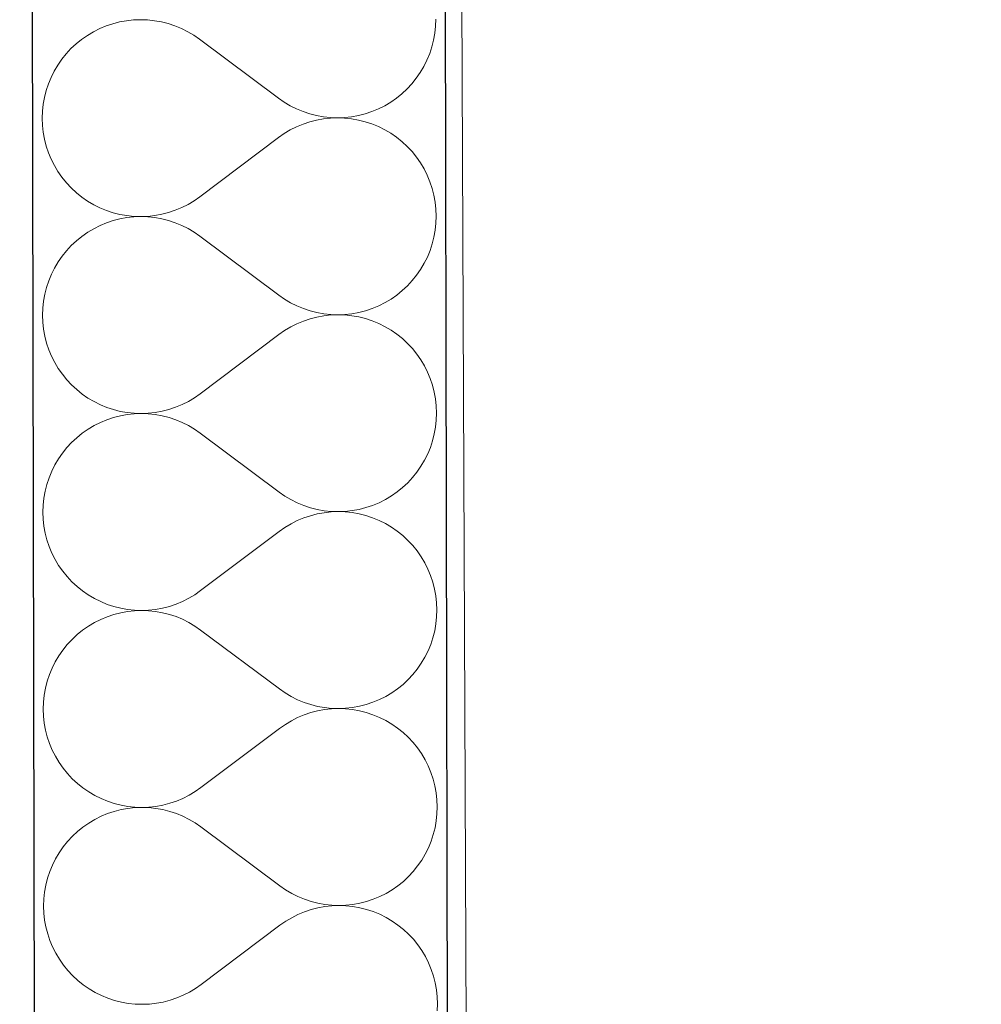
# Model space of a CAD drawing. Header units: millimetres. Extents: x -24674 to 2959, y -2716 to 20653.
# Tile 139 of 161: x -11148 to -10776, y 15714 to 16095. Entities that reach past the tile are written whole.
import ezdxf

# ---------------------------------------------------------------- set-up
doc = ezdxf.new("R2010")
doc.units = ezdxf.units.MM
doc.header["$MEASUREMENT"] = 0
doc.linetypes.add('Wipeout_Contour', pattern=[1000, 0, -1000])
for name, color, linetype in [('9._POHLED ZÁPADNÍ_1_Konstrukce - nosné', 7, 'Continuous'), ('9._POHLED ZÁPADNÍ_1_Nové_Konstrukce - nosné', 7, 'Continuous'), ('9._POHLED ZÁPADNÍ_1_Nové_Výplně - Povrchové', 7, 'Continuous'), ('9._POHLED ZÁPADNÍ_1_Nové_Výplně – Řezové', 7, 'Continuous'), ('9._POHLED ZÁPADNÍ_1_Výplně - Povrchové', 7, 'Continuous'), ('9._POHLED ZÁPADNÍ_1_VÝTAH VAR 1', 7, 'Continuous')]:
    doc.layers.add(name, color=color, linetype=linetype)

# ---------------------------------------------------------------- blocks, each defined once
blk = doc.blocks.new('*X21', base_point=(-27719.5, -6043.99))
at = {"layer": '9._POHLED ZÁPADNÍ_1_Nové_Výplně – Řezové', "color": 21, "linetype": 'Continuous', "lineweight": 20, "true_color": 0xffaaaa}
for p, q in [((-11114.64, 16092.21), (-11117.15, 16091.17)), ((-11112.06, 16093.07), (-11114.64, 16092.21)), ((-11109.42, 16093.75), (-11112.06, 16093.07)), ((-11106.75, 16094.24), (-11109.42, 16093.75)), ((-11104.04, 16094.53), (-11106.75, 16094.24)), ((-11101.32, 16094.63), (-11104.04, 16094.53)), ((-11098.6, 16094.54), (-11101.32, 16094.63)), ((-11095.9, 16094.25), (-11098.6, 16094.54)), ((-11093.22, 16093.77), (-11095.9, 16094.25)), ((-11090.58, 16093.1), (-11093.22, 16093.77)), ((-11088, 16092.24), (-11090.58, 16093.1)), ((-11085.49, 16091.2), (-11088, 16092.24)), ((-10987.44, 16089.41), (-10987.15, 16092.11)), ((-10987.15, 16092.11), (-10987.06, 16094.83)), ((-11121.92, 16088.56), (-11124.15, 16087)), ((-11119.58, 16089.95), (-11121.92, 16088.56)), ((-11117.15, 16091.17), (-11119.58, 16089.95)), ((-11083.05, 16089.99), (-11085.49, 16091.2)), ((-11080.71, 16088.6), (-11083.05, 16089.99)), ((-11078.48, 16087.05), (-11080.71, 16088.6)), ((-10987.92, 16086.73), (-10987.44, 16089.41)), ((-11126.27, 16085.29), (-11128.26, 16083.43)), ((-11124.15, 16087), (-11126.27, 16085.29)), ((-11047.96, 16064.25), (-11078.48, 16087.05)), ((-10989.44, 16081.51), (-10988.59, 16084.09)), ((-10988.59, 16084.09), (-10987.92, 16086.73)), ((-11130.11, 16081.44), (-11131.81, 16079.32)), ((-11128.26, 16083.43), (-11130.11, 16081.44)), ((-10990.48, 16079), (-10989.44, 16081.51)), ((-11133.36, 16077.08), (-11134.74, 16074.74)), ((-11131.81, 16079.32), (-11133.36, 16077.08)), ((-10993.08, 16074.22), (-10991.69, 16076.56)), ((-10991.69, 16076.56), (-10990.48, 16079)), ((-11134.74, 16074.74), (-11135.96, 16072.31)), ((-10994.63, 16071.98), (-10993.08, 16074.22)), ((-11136.99, 16069.79), (-11137.85, 16067.21)), ((-11135.96, 16072.31), (-11136.99, 16069.79)), ((-10998.18, 16067.87), (-10996.33, 16069.86)), ((-10996.33, 16069.86), (-10994.63, 16071.98)), ((-11137.85, 16067.21), (-11138.52, 16064.57)), ((-11002.28, 16064.3), (-11000.17, 16066.01)), ((-11000.17, 16066.01), (-10998.18, 16067.87)), ((-11139, 16061.89), (-11139.28, 16059.19)), ((-11138.52, 16064.57), (-11139, 16061.89)), ((-11047.96, 16064.25), (-11045.72, 16062.7)), ((-11045.72, 16062.7), (-11043.38, 16061.31)), ((-11043.38, 16061.31), (-11040.95, 16060.1)), ((-11009.29, 16060.13), (-11006.85, 16061.36)), ((-11006.85, 16061.36), (-11004.52, 16062.75)), ((-11004.52, 16062.75), (-11002.28, 16064.3)), ((-11139.28, 16059.19), (-11139.37, 16056.47)), ((-11040.95, 16060.1), (-11038.43, 16059.06)), ((-11038.43, 16059.06), (-11035.85, 16058.2)), ((-11035.85, 16058.2), (-11033.22, 16057.53)), ((-11033.22, 16057.53), (-11030.54, 16057.05)), ((-11019.69, 16057.07), (-11017.01, 16057.55)), ((-11017.01, 16057.55), (-11014.38, 16058.23)), ((-11014.38, 16058.23), (-11011.8, 16059.09)), ((-11011.8, 16059.09), (-11009.29, 16060.13)), ((-11139.37, 16056.47), (-11139.27, 16053.75)), ((-11139.27, 16053.75), (-11138.98, 16051.05)), ((-11038.43, 16054.24), (-11040.94, 16053.19)), ((-11035.85, 16055.1), (-11038.43, 16054.24)), ((-11033.21, 16055.78), (-11035.85, 16055.1)), ((-11030.54, 16056.27), (-11033.21, 16055.78)), ((-11030.54, 16057.05), (-11027.83, 16056.77)), ((-11027.83, 16056.57), (-11030.54, 16056.27)), ((-11027.83, 16056.77), (-11025.11, 16056.67)), ((-11025.11, 16056.67), (-11027.83, 16056.57)), ((-11025.11, 16056.67), (-11022.39, 16056.77)), ((-11022.39, 16056.58), (-11025.11, 16056.67)), ((-11022.39, 16056.77), (-11019.69, 16057.07)), ((-11019.69, 16056.3), (-11022.39, 16056.58)), ((-11017.01, 16055.82), (-11019.69, 16056.3)), ((-11014.37, 16055.15), (-11017.01, 16055.82)), ((-11011.79, 16054.3), (-11014.37, 16055.15)), ((-11009.27, 16053.26), (-11011.79, 16054.3)), ((-11138.98, 16051.05), (-11138.49, 16048.37)), ((-11045.7, 16050.57), (-11047.93, 16049.01)), ((-11043.37, 16051.96), (-11045.7, 16050.57)), ((-11040.94, 16053.19), (-11043.37, 16051.96)), ((-11006.84, 16052.05), (-11009.27, 16053.26)), ((-11004.5, 16050.67), (-11006.84, 16052.05)), ((-11002.26, 16049.12), (-11004.5, 16050.67)), ((-11138.49, 16048.37), (-11137.81, 16045.73)), ((-11137.81, 16045.73), (-11136.95, 16043.15)), ((-11047.93, 16049.01), (-11078.37, 16026.1)), ((-11000.14, 16047.42), (-11002.26, 16049.12)), ((-10998.14, 16045.57), (-11000.14, 16047.42)), ((-11136.95, 16043.15), (-11135.9, 16040.64)), ((-10996.28, 16043.58), (-10998.14, 16045.57)), ((-10994.57, 16041.47), (-10996.28, 16043.58)), ((-11135.9, 16040.64), (-11134.68, 16038.21)), ((-11134.68, 16038.21), (-11133.29, 16035.88)), ((-10993.02, 16039.24), (-10994.57, 16041.47)), ((-10991.62, 16036.9), (-10993.02, 16039.24)), ((-11133.29, 16035.88), (-11131.73, 16033.64)), ((-10990.4, 16034.47), (-10991.62, 16036.9)), ((-10989.35, 16031.96), (-10990.4, 16034.47)), ((-11131.73, 16033.64), (-11130.02, 16031.53)), ((-11130.02, 16031.53), (-11128.16, 16029.54)), ((-10988.49, 16029.38), (-10989.35, 16031.96)), ((-11128.16, 16029.54), (-11126.17, 16027.69)), ((-11126.17, 16027.69), (-11124.04, 16025.99)), ((-10987.81, 16026.74), (-10988.49, 16029.38)), ((-10987.32, 16024.07), (-10987.81, 16026.74)), ((-11124.04, 16025.99), (-11121.81, 16024.44)), ((-11121.81, 16024.44), (-11119.46, 16023.06)), ((-11119.46, 16023.06), (-11117.03, 16021.85)), ((-11085.36, 16021.92), (-11082.93, 16023.15)), ((-11082.93, 16023.15), (-11080.6, 16024.54)), ((-11080.6, 16024.54), (-11078.37, 16026.1)), ((-10987.03, 16021.36), (-10987.32, 16024.07)), ((-11117.03, 16021.85), (-11114.51, 16020.81)), ((-11114.51, 16020.81), (-11111.93, 16019.96)), ((-11111.93, 16019.96), (-11109.29, 16019.29)), ((-11109.29, 16019.29), (-11106.61, 16018.82)), ((-11095.76, 16018.84), (-11093.09, 16019.33)), ((-11093.09, 16019.33), (-11090.45, 16020.01)), ((-11090.45, 16020.01), (-11087.88, 16020.88)), ((-11087.88, 16020.88), (-11085.36, 16021.92)), ((-10986.93, 16018.64), (-10987.03, 16021.36)), ((-11114.5, 16016.02), (-11117.02, 16014.98)), ((-11111.92, 16016.88), (-11114.5, 16016.02)), ((-11109.29, 16017.56), (-11111.92, 16016.88)), ((-11106.61, 16018.05), (-11109.29, 16017.56)), ((-11106.61, 16018.82), (-11103.91, 16018.53)), ((-11103.91, 16018.34), (-11106.61, 16018.05)), ((-11103.91, 16018.53), (-11101.19, 16018.44)), ((-11101.19, 16018.44), (-11103.91, 16018.34)), ((-11101.19, 16018.44), (-11098.47, 16018.54)), ((-11098.47, 16018.35), (-11101.19, 16018.44)), ((-11098.47, 16018.54), (-11095.76, 16018.84)), ((-11095.76, 16018.06), (-11098.47, 16018.35)), ((-11093.09, 16017.58), (-11095.76, 16018.06)), ((-11090.45, 16016.91), (-11093.09, 16017.58)), ((-11087.87, 16016.05), (-11090.45, 16016.91)), ((-11085.35, 16015.01), (-11087.87, 16016.05)), ((-10987.3, 16013.22), (-10987.02, 16015.92)), ((-10987.02, 16015.92), (-10986.93, 16018.64)), ((-11121.78, 16012.37), (-11124.02, 16010.81)), ((-11119.45, 16013.76), (-11121.78, 16012.37)), ((-11117.02, 16014.98), (-11119.45, 16013.76)), ((-11082.92, 16013.8), (-11085.35, 16015.01)), ((-11080.58, 16012.41), (-11082.92, 16013.8)), ((-11078.34, 16010.86), (-11080.58, 16012.41)), ((-10987.78, 16010.54), (-10987.3, 16013.22)), ((-11126.13, 16009.1), (-11128.12, 16007.24)), ((-11124.02, 16010.81), (-11126.13, 16009.1)), ((-11047.82, 15988.06), (-11078.34, 16010.86)), ((-10989.31, 16005.32), (-10988.45, 16007.9)), ((-10988.45, 16007.9), (-10987.78, 16010.54)), ((-11129.97, 16005.25), (-11131.68, 16003.13)), ((-11128.12, 16007.24), (-11129.97, 16005.25)), ((-10990.34, 16002.81), (-10989.31, 16005.32)), ((-11133.22, 16000.89), (-11134.61, 15998.55)), ((-11131.68, 16003.13), (-11133.22, 16000.89)), ((-10992.94, 15998.03), (-10991.56, 16000.37)), ((-10991.56, 16000.37), (-10990.34, 16002.81)), ((-11134.61, 15998.55), (-11135.82, 15996.12)), ((-10994.49, 15995.79), (-10992.94, 15998.03)), ((-11136.86, 15993.6), (-11137.71, 15991.02)), ((-11135.82, 15996.12), (-11136.86, 15993.6)), ((-10998.05, 15991.68), (-10996.19, 15993.67)), ((-10996.19, 15993.67), (-10994.49, 15995.79)), ((-11137.71, 15991.02), (-11138.38, 15988.38)), ((-11002.15, 15988.11), (-11000.03, 15989.82)), ((-11000.03, 15989.82), (-10998.05, 15991.68)), ((-11138.86, 15985.7), (-11139.15, 15983)), ((-11138.38, 15988.38), (-11138.86, 15985.7)), ((-11047.82, 15988.06), (-11045.59, 15986.51)), ((-11045.59, 15986.51), (-11043.25, 15985.12)), ((-11043.25, 15985.12), (-11040.81, 15983.91)), ((-11009.15, 15983.94), (-11006.72, 15985.16)), ((-11006.72, 15985.16), (-11004.38, 15986.56)), ((-11004.38, 15986.56), (-11002.15, 15988.11)), ((-11139.15, 15983), (-11139.24, 15980.28)), ((-11040.81, 15983.91), (-11038.3, 15982.87)), ((-11038.3, 15982.87), (-11035.72, 15982.01)), ((-11035.72, 15982.01), (-11033.08, 15981.34)), ((-11033.08, 15981.34), (-11030.4, 15980.86)), ((-11019.56, 15980.87), (-11016.88, 15981.36)), ((-11016.88, 15981.36), (-11014.24, 15982.04)), ((-11014.24, 15982.04), (-11011.66, 15982.9)), ((-11011.66, 15982.9), (-11009.15, 15983.94)), ((-11139.24, 15980.28), (-11139.14, 15977.56)), ((-11139.14, 15977.56), (-11138.84, 15974.86)), ((-11038.29, 15978.04), (-11040.8, 15977)), ((-11035.71, 15978.91), (-11038.29, 15978.04)), ((-11033.08, 15979.59), (-11035.71, 15978.91)), ((-11030.4, 15980.08), (-11033.08, 15979.59)), ((-11030.4, 15980.86), (-11027.7, 15980.57)), ((-11027.7, 15980.38), (-11030.4, 15980.08)), ((-11027.7, 15980.57), (-11024.98, 15980.48)), ((-11024.98, 15980.48), (-11027.7, 15980.38)), ((-11024.98, 15980.48), (-11022.26, 15980.58)), ((-11022.26, 15980.39), (-11024.98, 15980.48)), ((-11022.26, 15980.58), (-11019.56, 15980.87)), ((-11019.55, 15980.11), (-11022.26, 15980.39)), ((-11016.88, 15979.63), (-11019.55, 15980.11)), ((-11014.24, 15978.96), (-11016.88, 15979.63)), ((-11011.65, 15978.11), (-11014.24, 15978.96)), ((-11009.14, 15977.07), (-11011.65, 15978.11)), ((-11138.84, 15974.86), (-11138.35, 15972.18)), ((-11045.57, 15974.38), (-11047.8, 15972.82)), ((-11043.23, 15975.77), (-11045.57, 15974.38)), ((-11040.8, 15977), (-11043.23, 15975.77)), ((-11006.7, 15975.86), (-11009.14, 15977.07)), ((-11004.36, 15974.48), (-11006.7, 15975.86)), ((-11002.12, 15972.93), (-11004.36, 15974.48)), ((-11138.35, 15972.18), (-11137.68, 15969.54)), ((-11137.68, 15969.54), (-11136.81, 15966.96)), ((-11047.8, 15972.82), (-11078.23, 15949.91)), ((-11000, 15971.23), (-11002.12, 15972.93)), ((-10998.01, 15969.38), (-11000, 15971.23)), ((-11136.81, 15966.96), (-11135.77, 15964.45)), ((-10996.15, 15967.39), (-10998.01, 15969.38)), ((-10994.44, 15965.28), (-10996.15, 15967.39)), ((-11135.77, 15964.45), (-11134.54, 15962.02)), ((-11134.54, 15962.02), (-11133.15, 15959.69)), ((-10992.88, 15963.05), (-10994.44, 15965.28)), ((-10991.49, 15960.71), (-10992.88, 15963.05)), ((-11133.15, 15959.69), (-11131.59, 15957.45)), ((-10990.26, 15958.28), (-10991.49, 15960.71)), ((-10989.22, 15955.77), (-10990.26, 15958.28)), ((-11131.59, 15957.45), (-11129.88, 15955.34)), ((-11129.88, 15955.34), (-11128.03, 15953.35)), ((-10988.35, 15953.19), (-10989.22, 15955.77)), ((-11128.03, 15953.35), (-11126.03, 15951.5)), ((-11126.03, 15951.5), (-11123.91, 15949.8)), ((-10987.68, 15950.55), (-10988.35, 15953.19)), ((-10987.19, 15947.88), (-10987.68, 15950.55)), ((-11123.91, 15949.8), (-11121.67, 15948.25)), ((-11121.67, 15948.25), (-11119.33, 15946.87)), ((-11119.33, 15946.87), (-11116.89, 15945.66)), ((-11085.23, 15945.73), (-11082.8, 15946.96)), ((-11082.8, 15946.96), (-11080.46, 15948.35)), ((-11080.46, 15948.35), (-11078.23, 15949.91)), ((-10986.89, 15945.17), (-10987.19, 15947.88)), ((-11116.89, 15945.66), (-11114.38, 15944.62)), ((-11114.38, 15944.62), (-11111.79, 15943.77)), ((-11111.79, 15943.77), (-11109.16, 15943.1)), ((-11109.16, 15943.1), (-11106.48, 15942.63)), ((-11095.63, 15942.65), (-11092.95, 15943.14)), ((-11092.95, 15943.14), (-11090.32, 15943.82)), ((-11090.32, 15943.82), (-11087.74, 15944.69)), ((-11087.74, 15944.69), (-11085.23, 15945.73)), ((-10986.79, 15942.45), (-10986.89, 15945.17)), ((-11114.37, 15939.83), (-11116.88, 15938.79)), ((-11111.79, 15940.69), (-11114.37, 15939.83)), ((-11109.15, 15941.37), (-11111.79, 15940.69)), ((-11106.48, 15941.86), (-11109.15, 15941.37)), ((-11106.48, 15942.63), (-11103.77, 15942.34)), ((-11103.77, 15942.15), (-11106.48, 15941.86)), ((-11103.77, 15942.34), (-11101.05, 15942.25)), ((-11101.05, 15942.25), (-11103.77, 15942.15)), ((-11101.05, 15942.25), (-11098.33, 15942.35)), ((-11098.33, 15942.16), (-11101.05, 15942.25)), ((-11098.33, 15942.35), (-11095.63, 15942.65)), ((-11095.63, 15941.87), (-11098.33, 15942.16)), ((-11092.95, 15941.39), (-11095.63, 15941.87)), ((-11090.31, 15940.72), (-11092.95, 15941.39)), ((-11087.73, 15939.86), (-11090.31, 15940.72)), ((-11085.22, 15938.82), (-11087.73, 15939.86)), ((-10987.17, 15937.03), (-10986.88, 15939.73)), ((-10986.88, 15939.73), (-10986.79, 15942.45)), ((-11121.65, 15936.17), (-11123.88, 15934.62)), ((-11119.31, 15937.57), (-11121.65, 15936.17)), ((-11116.88, 15938.79), (-11119.31, 15937.57)), ((-11082.78, 15937.61), (-11085.22, 15938.82)), ((-11080.44, 15936.22), (-11082.78, 15937.61)), ((-11078.21, 15934.67), (-11080.44, 15936.22)), ((-10987.65, 15934.35), (-10987.17, 15937.03)), ((-11126, 15932.91), (-11127.99, 15931.05)), ((-11123.88, 15934.62), (-11126, 15932.91)), ((-11047.69, 15911.87), (-11078.21, 15934.67)), ((-10989.17, 15929.13), (-10988.32, 15931.71)), ((-10988.32, 15931.71), (-10987.65, 15934.35)), ((-11129.84, 15929.06), (-11131.54, 15926.94)), ((-11127.99, 15931.05), (-11129.84, 15929.06)), ((-10990.21, 15926.62), (-10989.17, 15929.13)), ((-11133.09, 15924.7), (-11134.47, 15922.36)), ((-11131.54, 15926.94), (-11133.09, 15924.7)), ((-10992.81, 15921.84), (-10991.42, 15924.18)), ((-10991.42, 15924.18), (-10990.21, 15926.62)), ((-11134.47, 15922.36), (-11135.69, 15919.93)), ((-10994.36, 15919.6), (-10992.81, 15921.84)), ((-11136.72, 15917.41), (-11137.58, 15914.83)), ((-11135.69, 15919.93), (-11136.72, 15917.41)), ((-10997.91, 15915.49), (-10996.06, 15917.48)), ((-10996.06, 15917.48), (-10994.36, 15919.6)), ((-11137.58, 15914.83), (-11138.25, 15912.19)), ((-11002.01, 15911.92), (-10999.9, 15913.63)), ((-10999.9, 15913.63), (-10997.91, 15915.49)), ((-11138.73, 15909.51), (-11139.01, 15906.81)), ((-11138.25, 15912.19), (-11138.73, 15909.51)), ((-11047.69, 15911.87), (-11045.45, 15910.32)), ((-11045.45, 15910.32), (-11043.11, 15908.93)), ((-11043.11, 15908.93), (-11040.68, 15907.72)), ((-11009.02, 15907.75), (-11006.58, 15908.97)), ((-11006.58, 15908.97), (-11004.25, 15910.37)), ((-11004.25, 15910.37), (-11002.01, 15911.92)), ((-11139.01, 15906.81), (-11139.1, 15904.09)), ((-11040.68, 15907.72), (-11038.16, 15906.68)), ((-11038.16, 15906.68), (-11035.58, 15905.82)), ((-11035.58, 15905.82), (-11032.95, 15905.15)), ((-11032.95, 15905.15), (-11030.27, 15904.67)), ((-11019.42, 15904.68), (-11016.74, 15905.17)), ((-11016.74, 15905.17), (-11014.11, 15905.85)), ((-11014.11, 15905.85), (-11011.53, 15906.71)), ((-11011.53, 15906.71), (-11009.02, 15907.75)), ((-11139.1, 15904.09), (-11139, 15901.37)), ((-11139, 15901.37), (-11138.71, 15898.66)), ((-11038.16, 15901.85), (-11040.67, 15900.81)), ((-11035.58, 15902.72), (-11038.16, 15901.85)), ((-11032.94, 15903.4), (-11035.58, 15902.72)), ((-11030.27, 15903.89), (-11032.94, 15903.4)), ((-11030.27, 15904.67), (-11027.56, 15904.38)), ((-11027.56, 15904.19), (-11030.27, 15903.89)), ((-11027.56, 15904.38), (-11024.84, 15904.29)), ((-11024.84, 15904.29), (-11027.56, 15904.19)), ((-11024.84, 15904.29), (-11022.12, 15904.39)), ((-11022.12, 15904.2), (-11024.84, 15904.29)), ((-11022.12, 15904.39), (-11019.42, 15904.68)), ((-11019.42, 15903.92), (-11022.12, 15904.2)), ((-11016.74, 15903.44), (-11019.42, 15903.92)), ((-11014.1, 15902.77), (-11016.74, 15903.44)), ((-11011.52, 15901.92), (-11014.1, 15902.77)), ((-11009, 15900.88), (-11011.52, 15901.92)), ((-11138.71, 15898.66), (-11138.22, 15895.99)), ((-11045.43, 15898.19), (-11047.66, 15896.63)), ((-11043.1, 15899.58), (-11045.43, 15898.19)), ((-11040.67, 15900.81), (-11043.1, 15899.58)), ((-11006.57, 15899.67), (-11009, 15900.88)), ((-11004.23, 15898.29), (-11006.57, 15899.67)), ((-11001.99, 15896.74), (-11004.23, 15898.29)), ((-11138.22, 15895.99), (-11137.54, 15893.35)), ((-11137.54, 15893.35), (-11136.68, 15890.77)), ((-11047.66, 15896.63), (-11078.1, 15873.72)), ((-10999.87, 15895.04), (-11001.99, 15896.74)), ((-10997.87, 15893.19), (-10999.87, 15895.04)), ((-11136.68, 15890.77), (-11135.63, 15888.26)), ((-10996.01, 15891.2), (-10997.87, 15893.19)), ((-10994.3, 15889.09), (-10996.01, 15891.2)), ((-11135.63, 15888.26), (-11134.41, 15885.83)), ((-11134.41, 15885.83), (-11133.02, 15883.5)), ((-10992.75, 15886.86), (-10994.3, 15889.09)), ((-10991.35, 15884.52), (-10992.75, 15886.86)), ((-11133.02, 15883.5), (-11131.46, 15881.26)), ((-10990.13, 15882.09), (-10991.35, 15884.52)), ((-10989.08, 15879.58), (-10990.13, 15882.09)), ((-11131.46, 15881.26), (-11129.75, 15879.15)), ((-11129.75, 15879.15), (-11127.89, 15877.16)), ((-10988.22, 15877), (-10989.08, 15879.58)), ((-11127.89, 15877.16), (-11125.9, 15875.31)), ((-11125.9, 15875.31), (-11123.77, 15873.61)), ((-10987.54, 15874.36), (-10988.22, 15877)), ((-10987.05, 15871.69), (-10987.54, 15874.36)), ((-11123.77, 15873.61), (-11121.54, 15872.06)), ((-11121.54, 15872.06), (-11119.19, 15870.68)), ((-11119.19, 15870.68), (-11116.76, 15869.47)), ((-11085.09, 15869.54), (-11082.66, 15870.77)), ((-11082.66, 15870.77), (-11080.33, 15872.16)), ((-11080.33, 15872.16), (-11078.1, 15873.72)), ((-10986.76, 15868.98), (-10987.05, 15871.69)), ((-11116.76, 15869.47), (-11114.24, 15868.43)), ((-11114.24, 15868.43), (-11111.66, 15867.58)), ((-11111.66, 15867.58), (-11109.02, 15866.91)), ((-11109.02, 15866.91), (-11106.34, 15866.44)), ((-11095.49, 15866.46), (-11092.82, 15866.95)), ((-11092.82, 15866.95), (-11090.18, 15867.63)), ((-11090.18, 15867.63), (-11087.61, 15868.5)), ((-11087.61, 15868.5), (-11085.09, 15869.54)), ((-10986.66, 15866.26), (-10986.76, 15868.98)), ((-11114.23, 15863.64), (-11116.74, 15862.6)), ((-11111.65, 15864.5), (-11114.23, 15863.64)), ((-11109.02, 15865.18), (-11111.65, 15864.5)), ((-11106.34, 15865.67), (-11109.02, 15865.18)), ((-11106.34, 15866.44), (-11103.64, 15866.15)), ((-11103.64, 15865.96), (-11106.34, 15865.67)), ((-11103.64, 15866.15), (-11100.92, 15866.06)), ((-11100.92, 15866.06), (-11103.64, 15865.96)), ((-11100.92, 15866.06), (-11098.2, 15866.16)), ((-11098.2, 15865.97), (-11100.92, 15866.06)), ((-11098.2, 15866.16), (-11095.49, 15866.46)), ((-11095.49, 15865.68), (-11098.2, 15865.97)), ((-11092.82, 15865.2), (-11095.49, 15865.68)), ((-11090.18, 15864.53), (-11092.82, 15865.2)), ((-11087.6, 15863.67), (-11090.18, 15864.53)), ((-11085.08, 15862.63), (-11087.6, 15863.67)), ((-10987.03, 15860.84), (-10986.75, 15863.54)), ((-10986.75, 15863.54), (-10986.66, 15866.26)), ((-11121.51, 15859.98), (-11123.75, 15858.43)), ((-11119.18, 15861.38), (-11121.51, 15859.98)), ((-11116.74, 15862.6), (-11119.18, 15861.38)), ((-11082.65, 15861.42), (-11085.08, 15862.63)), ((-11080.31, 15860.03), (-11082.65, 15861.42)), ((-11078.07, 15858.48), (-11080.31, 15860.03)), ((-10987.51, 15858.16), (-10987.03, 15860.84)), ((-11125.86, 15856.72), (-11127.85, 15854.86)), ((-11123.75, 15858.43), (-11125.86, 15856.72)), ((-11047.55, 15835.68), (-11078.07, 15858.48)), ((-10989.04, 15852.94), (-10988.18, 15855.52)), ((-10988.18, 15855.52), (-10987.51, 15858.16)), ((-11129.7, 15852.87), (-11131.41, 15850.75)), ((-11127.85, 15854.86), (-11129.7, 15852.87)), ((-10990.07, 15850.43), (-10989.04, 15852.94)), ((-11132.95, 15848.51), (-11134.34, 15846.17)), ((-11131.41, 15850.75), (-11132.95, 15848.51)), ((-10992.67, 15845.65), (-10991.29, 15847.99)), ((-10991.29, 15847.99), (-10990.07, 15850.43)), ((-11134.34, 15846.17), (-11135.55, 15843.73)), ((-10994.22, 15843.41), (-10992.67, 15845.65)), ((-11136.59, 15841.22), (-11137.44, 15838.64)), ((-11135.55, 15843.73), (-11136.59, 15841.22)), ((-10997.77, 15839.3), (-10995.92, 15841.29)), ((-10995.92, 15841.29), (-10994.22, 15843.41)), ((-11137.44, 15838.64), (-11138.11, 15836)), ((-11001.88, 15835.73), (-10999.76, 15837.44)), ((-10999.76, 15837.44), (-10997.77, 15839.3)), ((-11138.59, 15833.32), (-11138.88, 15830.62)), ((-11138.11, 15836), (-11138.59, 15833.32)), ((-11047.55, 15835.68), (-11045.32, 15834.13)), ((-11045.32, 15834.13), (-11042.98, 15832.74)), ((-11042.98, 15832.74), (-11040.54, 15831.53)), ((-11008.88, 15831.56), (-11006.45, 15832.78)), ((-11006.45, 15832.78), (-11004.11, 15834.18)), ((-11004.11, 15834.18), (-11001.88, 15835.73)), ((-11138.88, 15830.62), (-11138.97, 15827.9)), ((-11040.54, 15831.53), (-11038.03, 15830.49)), ((-11038.03, 15830.49), (-11035.45, 15829.63)), ((-11035.45, 15829.63), (-11032.81, 15828.96)), ((-11032.81, 15828.96), (-11030.13, 15828.48)), ((-11019.29, 15828.49), (-11016.61, 15828.98)), ((-11016.61, 15828.98), (-11013.97, 15829.66)), ((-11013.97, 15829.66), (-11011.39, 15830.52)), ((-11011.39, 15830.52), (-11008.88, 15831.56)), ((-11138.97, 15827.9), (-11138.87, 15825.18)), ((-11138.87, 15825.18), (-11138.57, 15822.47)), ((-11038.02, 15825.66), (-11040.53, 15824.62)), ((-11035.44, 15826.53), (-11038.02, 15825.66)), ((-11032.81, 15827.21), (-11035.44, 15826.53)), ((-11030.13, 15827.7), (-11032.81, 15827.21)), ((-11030.13, 15828.48), (-11027.43, 15828.19)), ((-11027.43, 15828), (-11030.13, 15827.7)), ((-11027.43, 15828.19), (-11024.71, 15828.1)), ((-11024.71, 15828.1), (-11027.43, 15828)), ((-11024.71, 15828.1), (-11021.99, 15828.2)), ((-11021.99, 15828.01), (-11024.71, 15828.1)), ((-11021.99, 15828.2), (-11019.29, 15828.49)), ((-11019.28, 15827.72), (-11021.99, 15828.01)), ((-11016.61, 15827.25), (-11019.28, 15827.72)), ((-11013.97, 15826.58), (-11016.61, 15827.25)), ((-11011.38, 15825.73), (-11013.97, 15826.58)), ((-11008.87, 15824.69), (-11011.38, 15825.73)), ((-11138.57, 15822.47), (-11138.08, 15819.8)), ((-11045.3, 15822), (-11047.53, 15820.44)), ((-11042.96, 15823.39), (-11045.3, 15822)), ((-11040.53, 15824.62), (-11042.96, 15823.39)), ((-11006.43, 15823.48), (-11008.87, 15824.69)), ((-11004.09, 15822.1), (-11006.43, 15823.48)), ((-11001.85, 15820.55), (-11004.09, 15822.1)), ((-11138.08, 15819.8), (-11137.41, 15817.16)), ((-11137.41, 15817.16), (-11136.54, 15814.58)), ((-11047.53, 15820.44), (-11077.96, 15797.53)), ((-10999.73, 15818.85), (-11001.85, 15820.55)), ((-10997.74, 15817), (-10999.73, 15818.85)), ((-11136.54, 15814.58), (-11135.5, 15812.07)), ((-10995.88, 15815.01), (-10997.74, 15817)), ((-10994.17, 15812.9), (-10995.88, 15815.01)), ((-11135.5, 15812.07), (-11134.27, 15809.64)), ((-11134.27, 15809.64), (-11132.88, 15807.3)), ((-10992.61, 15810.66), (-10994.17, 15812.9)), ((-10991.22, 15808.33), (-10992.61, 15810.66)), ((-11132.88, 15807.3), (-11131.32, 15805.07)), ((-10989.99, 15805.9), (-10991.22, 15808.33)), ((-10988.95, 15803.39), (-10989.99, 15805.9)), ((-11131.32, 15805.07), (-11129.61, 15802.96)), ((-11129.61, 15802.96), (-11127.76, 15800.97)), ((-10988.08, 15800.81), (-10988.95, 15803.39)), ((-11127.76, 15800.97), (-11125.76, 15799.12)), ((-11125.76, 15799.12), (-11123.64, 15797.42)), ((-10987.41, 15798.17), (-10988.08, 15800.81)), ((-10986.92, 15795.5), (-10987.41, 15798.17)), ((-11123.64, 15797.42), (-11121.4, 15795.87)), ((-11121.4, 15795.87), (-11119.06, 15794.49)), ((-11119.06, 15794.49), (-11116.62, 15793.28)), ((-11084.96, 15793.35), (-11082.53, 15794.58)), ((-11082.53, 15794.58), (-11080.19, 15795.97)), ((-11080.19, 15795.97), (-11077.96, 15797.53)), ((-10986.62, 15792.79), (-10986.92, 15795.5)), ((-11116.62, 15793.28), (-11114.11, 15792.24)), ((-11114.11, 15792.24), (-11111.52, 15791.39)), ((-11111.52, 15791.39), (-11108.89, 15790.72)), ((-11108.89, 15790.72), (-11106.21, 15790.24)), ((-11095.36, 15790.27), (-11092.68, 15790.76)), ((-11092.68, 15790.76), (-11090.05, 15791.44)), ((-11090.05, 15791.44), (-11087.47, 15792.31)), ((-11087.47, 15792.31), (-11084.96, 15793.35)), ((-10986.52, 15790.07), (-10986.62, 15792.79)), ((-11114.1, 15787.45), (-11116.61, 15786.41)), ((-11111.52, 15788.31), (-11114.1, 15787.45)), ((-11108.88, 15788.99), (-11111.52, 15788.31)), ((-11106.21, 15789.48), (-11108.88, 15788.99)), ((-11106.21, 15790.24), (-11103.5, 15789.96)), ((-11103.5, 15789.77), (-11106.21, 15789.48)), ((-11103.5, 15789.96), (-11100.78, 15789.87)), ((-11100.78, 15789.87), (-11103.5, 15789.77)), ((-11100.78, 15789.87), (-11098.06, 15789.97)), ((-11098.06, 15789.78), (-11100.78, 15789.87)), ((-11098.06, 15789.97), (-11095.36, 15790.27)), ((-11095.36, 15789.49), (-11098.06, 15789.78)), ((-11092.68, 15789.01), (-11095.36, 15789.49)), ((-11090.04, 15788.34), (-11092.68, 15789.01)), ((-11087.46, 15787.48), (-11090.04, 15788.34)), ((-11084.95, 15786.44), (-11087.46, 15787.48)), ((-10986.9, 15784.65), (-10986.61, 15787.35)), ((-10986.61, 15787.35), (-10986.52, 15790.07)), ((-11121.38, 15783.79), (-11123.61, 15782.24)), ((-11119.04, 15785.19), (-11121.38, 15783.79)), ((-11116.61, 15786.41), (-11119.04, 15785.19)), ((-11082.51, 15785.23), (-11084.95, 15786.44)), ((-11080.17, 15783.84), (-11082.51, 15785.23)), ((-11077.94, 15782.29), (-11080.17, 15783.84)), ((-10987.38, 15781.97), (-10986.9, 15784.65)), ((-11125.73, 15780.53), (-11127.72, 15778.67)), ((-11123.61, 15782.24), (-11125.73, 15780.53)), ((-11047.42, 15759.49), (-11077.94, 15782.29)), ((-10988.9, 15776.75), (-10988.05, 15779.33)), ((-10988.05, 15779.33), (-10987.38, 15781.97)), ((-11129.57, 15776.68), (-11131.27, 15774.56)), ((-11127.72, 15778.67), (-11129.57, 15776.68)), ((-10989.94, 15774.23), (-10988.9, 15776.75)), ((-11132.82, 15772.32), (-11134.2, 15769.98)), ((-11131.27, 15774.56), (-11132.82, 15772.32)), ((-10992.54, 15769.46), (-10991.15, 15771.8)), ((-10991.15, 15771.8), (-10989.94, 15774.23)), ((-11134.2, 15769.98), (-11135.42, 15767.54)), ((-10994.09, 15767.22), (-10992.54, 15769.46)), ((-11136.45, 15765.03), (-11137.31, 15762.45)), ((-11135.42, 15767.54), (-11136.45, 15765.03)), ((-10997.64, 15763.11), (-10995.79, 15765.1)), ((-10995.79, 15765.1), (-10994.09, 15767.22)), ((-11137.31, 15762.45), (-11137.98, 15759.81)), ((-11001.74, 15759.54), (-10999.63, 15761.25)), ((-10999.63, 15761.25), (-10997.64, 15763.11)), ((-11138.46, 15757.13), (-11138.74, 15754.43)), ((-11137.98, 15759.81), (-11138.46, 15757.13)), ((-11047.42, 15759.49), (-11045.18, 15757.94)), ((-11045.18, 15757.94), (-11042.84, 15756.55)), ((-11042.84, 15756.55), (-11040.41, 15755.34)), ((-11008.75, 15755.37), (-11006.31, 15756.59)), ((-11006.31, 15756.59), (-11003.98, 15757.99)), ((-11003.98, 15757.99), (-11001.74, 15759.54)), ((-11138.74, 15754.43), (-11138.83, 15751.71)), ((-11040.41, 15755.34), (-11037.89, 15754.3)), ((-11037.89, 15754.3), (-11035.31, 15753.44)), ((-11035.31, 15753.44), (-11032.68, 15752.77)), ((-11032.68, 15752.77), (-11030, 15752.29)), ((-11019.15, 15752.3), (-11016.47, 15752.79)), ((-11016.47, 15752.79), (-11013.84, 15753.47)), ((-11013.84, 15753.47), (-11011.26, 15754.33)), ((-11011.26, 15754.33), (-11008.75, 15755.37)), ((-11138.83, 15751.71), (-11138.73, 15748.99)), ((-11138.73, 15748.99), (-11138.44, 15746.28)), ((-11037.89, 15749.47), (-11040.4, 15748.43)), ((-11035.31, 15750.34), (-11037.89, 15749.47)), ((-11032.67, 15751.02), (-11035.31, 15750.34)), ((-11030, 15751.51), (-11032.67, 15751.02)), ((-11030, 15752.29), (-11027.29, 15752)), ((-11027.29, 15751.81), (-11030, 15751.51)), ((-11027.29, 15752), (-11024.57, 15751.91)), ((-11024.57, 15751.91), (-11027.29, 15751.81)), ((-11024.57, 15751.91), (-11021.85, 15752.01)), ((-11021.85, 15751.82), (-11024.57, 15751.91)), ((-11021.85, 15752.01), (-11019.15, 15752.3)), ((-11019.15, 15751.53), (-11021.85, 15751.82)), ((-11016.47, 15751.06), (-11019.15, 15751.53)), ((-11013.83, 15750.39), (-11016.47, 15751.06)), ((-11011.25, 15749.54), (-11013.83, 15750.39)), ((-11008.73, 15748.5), (-11011.25, 15749.54)), ((-11138.44, 15746.28), (-11137.95, 15743.61)), ((-11045.16, 15745.81), (-11047.39, 15744.25)), ((-11042.83, 15747.2), (-11045.16, 15745.81)), ((-11040.4, 15748.43), (-11042.83, 15747.2)), ((-11006.3, 15747.29), (-11008.73, 15748.5)), ((-11003.96, 15745.91), (-11006.3, 15747.29)), ((-11001.72, 15744.36), (-11003.96, 15745.91)), ((-11137.95, 15743.61), (-11137.27, 15740.97)), ((-11137.27, 15740.97), (-11136.41, 15738.39)), ((-11047.39, 15744.25), (-11077.83, 15721.34)), ((-10999.6, 15742.66), (-11001.72, 15744.36)), ((-10997.6, 15740.81), (-10999.6, 15742.66)), ((-11136.41, 15738.39), (-11135.36, 15735.88)), ((-10995.74, 15738.82), (-10997.6, 15740.81)), ((-10994.03, 15736.71), (-10995.74, 15738.82)), ((-11135.36, 15735.88), (-11134.14, 15733.45)), ((-11134.14, 15733.45), (-11132.75, 15731.11)), ((-10992.47, 15734.47), (-10994.03, 15736.71)), ((-10991.08, 15732.14), (-10992.47, 15734.47)), ((-11132.75, 15731.11), (-11131.19, 15728.88)), ((-10989.86, 15729.71), (-10991.08, 15732.14)), ((-10988.81, 15727.2), (-10989.86, 15729.71)), ((-11131.19, 15728.88), (-11129.48, 15726.77)), ((-11129.48, 15726.77), (-11127.62, 15724.78)), ((-10987.95, 15724.62), (-10988.81, 15727.2)), ((-11127.62, 15724.78), (-11125.63, 15722.93)), ((-11125.63, 15722.93), (-11123.5, 15721.23)), ((-10987.27, 15721.98), (-10987.95, 15724.62)), ((-10986.78, 15719.31), (-10987.27, 15721.98)), ((-11123.5, 15721.23), (-11121.27, 15719.68)), ((-11121.27, 15719.68), (-11118.92, 15718.3)), ((-11118.92, 15718.3), (-11116.49, 15717.09)), ((-11084.82, 15717.16), (-11082.39, 15718.39)), ((-11082.39, 15718.39), (-11080.06, 15719.78)), ((-11080.06, 15719.78), (-11077.83, 15721.34)), ((-10986.49, 15716.6), (-10986.78, 15719.31)), ((-11116.49, 15717.09), (-11113.97, 15716.05)), ((-11113.97, 15716.05), (-11111.39, 15715.2)), ((-11111.39, 15715.2), (-11108.75, 15714.53)), ((-11108.75, 15714.53), (-11106.07, 15714.05)), ((-11095.22, 15714.08), (-11092.55, 15714.57)), ((-11092.55, 15714.57), (-11089.91, 15715.25)), ((-11089.91, 15715.25), (-11087.34, 15716.12)), ((-11087.34, 15716.12), (-11084.82, 15717.16)), ((-10986.39, 15713.88), (-10986.49, 15716.6)), ((-11106.07, 15714.05), (-11103.37, 15713.77)), ((-11103.37, 15713.77), (-11100.65, 15713.68)), ((-11100.65, 15713.68), (-11097.93, 15713.78)), ((-11097.93, 15713.78), (-11095.22, 15714.08)), ((-10986.48, 15711.16), (-10986.39, 15713.88))]:
    blk.add_line(p, q, dxfattribs=at)

msp = doc.modelspace()

# ---------------------------------------------------------------- wipeouts: each hides what was drawn before it
at = {"color": 254, "linetype": 'Wipeout_Contour', "lineweight": 0, "ltscale": 72283.801497}
msp.add_wipeout([(-11148.1, 18830.25), (-11130.82, 9083.32), (-10970.82, 9083.6), (-10988.08, 18817.53)], dxfattribs=at).dxf.layer = '9._POHLED ZÁPADNÍ_1_Nové_Výplně - Povrchové'

# ---------------------------------------------------------------- next in the draw order: linework, layer by layer
at = {"layer": '9._POHLED ZÁPADNÍ_1_Nové_Konstrukce - nosné', "color": 1, "linetype": 'Continuous', "lineweight": 25, "flags": 128}
for points in [[(-11148.1, 18830.25), (-11130.82, 9083.32)], [(-10970.82, 9083.6), (-10988.08, 18817.53)]]:
    msp.add_lwpolyline(points, dxfattribs=at)

# ---------------------------------------------------------------- next in the draw order: wipeouts: each hides what was drawn before it
at = {"color": 254, "linetype": 'Wipeout_Contour', "lineweight": 0, "ltscale": 70593.958106}
msp.add_wipeout([(-10986.72, 18366), (-10946.64, 9038.96), (-10496.64, 9040.89), (-10536.56, 18330.21)], dxfattribs=at).dxf.layer = '9._POHLED ZÁPADNÍ_1_Výplně - Povrchové'

# ---------------------------------------------------------------- next in the draw order: linework, layer by layer
at = {"layer": '9._POHLED ZÁPADNÍ_1_Konstrukce - nosné', "color": 251, "linetype": 'Continuous', "lineweight": 20, "true_color": 0x6a6a6a, "flags": 128}
msp.add_lwpolyline([(-10988.66, 18817.58), (-10946.75, 9064.83)], dxfattribs=at)

# ---------------------------------------------------------------- next in the draw order: wipeouts: each hides what was drawn before it
at = {"color": 254, "linetype": 'Wipeout_Contour', "lineweight": 0, "ltscale": 72283.801497}
msp.add_wipeout([(-11148.1, 18830.25), (-11130.82, 9083.32), (-10970.82, 9083.6), (-10988.08, 18817.53)], dxfattribs=at).dxf.layer = '9._POHLED ZÁPADNÍ_1_Nové_Výplně – Řezové'

# ---------------------------------------------------------------- next in the draw order: linework, layer by layer
at = {"layer": '9._POHLED ZÁPADNÍ_1_Nové_Konstrukce - nosné', "color": 1, "linetype": 'Continuous', "lineweight": 25, "flags": 128}
for points in [[(-11148.1, 18830.25), (-11130.82, 9083.32)], [(-10970.82, 9083.6), (-10988.08, 18817.53)]]:
    msp.add_lwpolyline(points, dxfattribs=at)

# ---------------------------------------------------------------- next in the draw order: block references
at = {"layer": '9._POHLED ZÁPADNÍ_1_VÝTAH VAR 1', "color": 9, "linetype": 'Continuous', "lineweight": 13}
msp.add_blockref('*X21', (-27719.5, -6043.99), dxfattribs=at)

doc.saveas('drawing.dxf')
